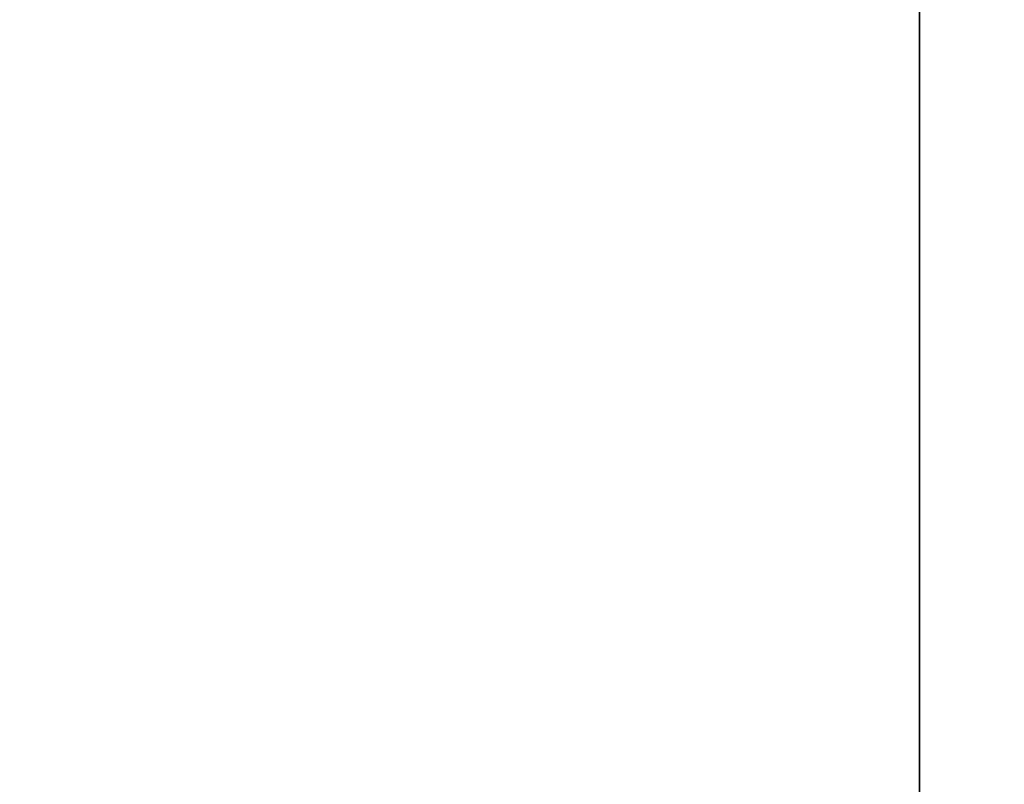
# Model space of a CAD drawing. Header units: millimetres. Extents: x 4 to 1188, y 1 to 840.
# Tile 254 of 256: x 894.21 to 895.55, y 494.37 to 495.41. Entities that reach past the tile are written whole.
import ezdxf

# ---------------------------------------------------------------- set-up
doc = ezdxf.new("R2010")
doc.units = ezdxf.units.MM
doc.layers.add('1', color=7, linetype='Continuous')
doc.styles.add('Arial Unicode MS', font='Arial Unicode MS')
doc.dimstyles.get("Standard").update_dxf_attribs({"dimtxt": 0.18, "dimasz": 0.18, "dimexe": 0.18, "dimexo": 0.0625, "dimgap": 0.09, "dimtad": 0, "dimtih": 1, "dimtoh": 1, "dimdec": 4, "dimzin": 0, "dimdsep": 46, "dimtxsty": 'Standard', "dimcen": 0.09, "dimadec": 0, "dimazin": 0, "dimtfac": 1, "dimtdec": 4, "dimtofl": 0, "dimtmove": 0, "dimatfit": 3, "dimfxl": 0, "dimtolj": 1, "dimtzin": 0, "dimarcsym": 0})

# ---------------------------------------------------------------- blocks, each defined once
blk = doc.blocks.new('_U18')
at = {"layer": '1', "color": 18, "lineweight": 35}
for p, q in [((919.3673, 499.3819), (938.1657, 499.3819)), ((936.1657, 499.3819), (936.1657, 485.8009)), ((891.0282, 485.8009), (938.1657, 485.8009))]:
    blk.add_line(p, q, dxfattribs=at)
at = {"layer": '1', "color": 18, "lineweight": 70}
for points in [[(936.1657, 499.3819), (936.9416, 495.8819), (935.3897, 495.8819)], [(936.1657, 485.8009), (935.3897, 489.3009), (936.9416, 489.3009)]]:
    blk.add_solid(points, dxfattribs=at)
at = {"layer": '1', "color": 18, "linetype": 'Continuous', "lineweight": 13, "insert": (935.7128, 490.5456), "char_height": 3, "attachment_point": 7, "rotation": 90, "line_spacing_factor": 1.047437, "style": 'Arial Unicode MS'}
blk.add_mtext('\\fArial Unicode MS|b0|i0;\\W1.0000;95', dxfattribs=at)

msp = doc.modelspace()

# ---------------------------------------------------------------- linework, layer by layer
at = {"layer": '1', "color": 154, "linetype": 'Continuous', "lineweight": 35}
msp.add_line((895.4387, 494.0056), (895.4387, 496.8747), dxfattribs=at)

# ---------------------------------------------------------------- dimensions: what is measured, and where the dimension line sits
at = {"layer": '1', "color": 18, "linetype": 'Continuous', "lineweight": 13}
dim = msp.add_linear_dim(base=(936.1657, 499.3819), p1=(879.654, 485.8009), p2=(911.2244, 499.3819), angle=270, dimstyle='Standard', override={"dimtxt": 3, "dimasz": 3.5, "dimexe": 2, "dimexo": 1, "dimgap": 1.5, "dimtad": 1, "dimtih": 0, "dimtoh": 0, "dimdec": 0, "dimlfac": 7, "dimzin": 8, "dimdsep": 44, "dimlunit": 2, "dimtxsty": 'Arial Unicode MS', "dimsah": 1, "dimse1": 0, "dimse2": 0, "dimsd1": 0, "dimsd2": 0, "dimclrd": 18, "dimclre": 18, "dimclrt": 18, "dimtol": 0, "dimtm": -0.1, "dimtfac": 0.666667, "dimtdec": 2, "dimtofl": 1, "dimtmove": 0, "dimtzin": 8, "dimlwd": 35, "dimlwe": 35}, dxfattribs=at)
dim.commit()
dim.dimension.update_dxf_attribs({"geometry": '_U18', "text_midpoint": (936.1657, 492.5914), "dimtype": 160})

doc.saveas('drawing.dxf')
